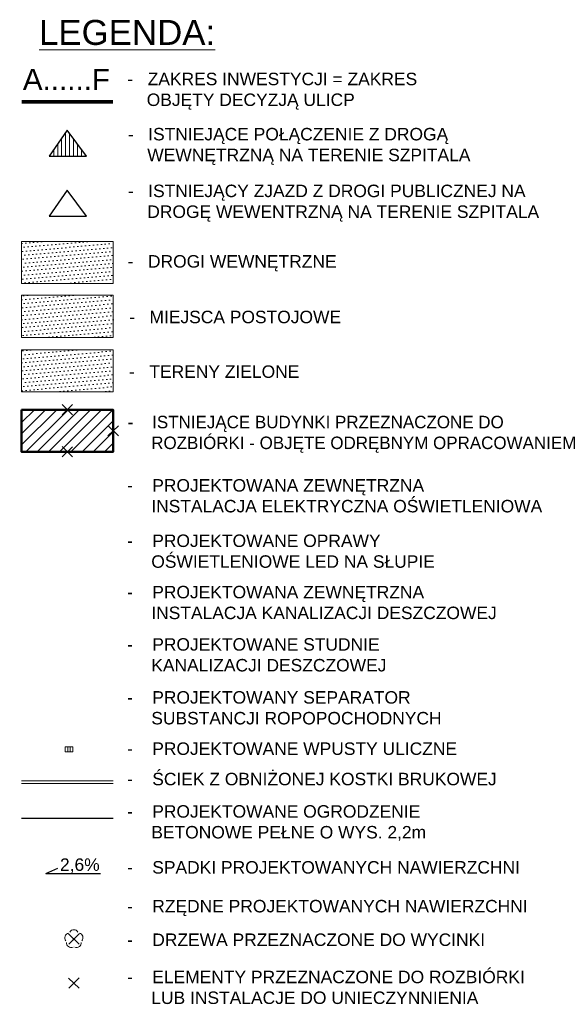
# Model space of a CAD drawing. Header units: metres. Extents: x 6555783 to 6555956, y 5574102 to 5574197.
# Tile 6 of 6: x 6555913 to 6555956, y 5574118 to 5574197. Entities that reach past the tile are written whole.
import ezdxf

# ---------------------------------------------------------------- set-up
doc = ezdxf.new("R2010")
doc.units = ezdxf.units.M
doc.linetypes.add('HIDDEN', pattern=[9.525, 6.35, -3.175])
for name, color, linetype, lineweight in [('-- wymiary', 250, 'Continuous', 18), ('__likwidacje', 1, 'Continuous', 30), ('__MGB_JT_odległości', 6, 'Continuous', 90), ('__ogrodzenie', 7, 'FENCELINE1', 30), ('__opisy', 7, 'Continuous', 0), ('__spadki', 7, 'Continuous', 30), ('__szraf kostka', 251, 'Continuous', 5), ('__szraf zieleń', 3, 'Continuous', 20), ('__wpusty', 5, 'Continuous', 5), ('__ściek', 5, 'Continuous', 5), ('OBOP', 7, 'Continuous', 13), ('OPISY_KAMA', 7, 'Continuous', 0)]:
    doc.layers.add(name, color=color, linetype=linetype, lineweight=lineweight)
doc.layers.add('312-budynek ewidencyjny', color=251, linetype='Continuous')
doc.layers.add('__zakres inw.', color=7, linetype='Continuous', lineweight=0, true_color=0xf62c8b)
doc.layers.get('__MGB_JT_odległości').off()
doc.styles.add('PIOTR', font='romans.shx', dxfattribs={"width": 0.7})
doc.styles.get("Standard").update_dxf_attribs({"font": 'arial.ttf'})
doc.linetypes.add('FENCELINE1', pattern='A,6.35,-2.54,[133,ltypeshp.shx,S=2.54,R=0,X=-2.54,Y=0],-2.54,25.4', length=36.83)

# ---------------------------------------------------------------- blocks, each defined once
blk = doc.blocks.new('wjazd')
at = {"layer": 'OPISY_KAMA', "lineweight": 5, "ltscale": 4}
h = blk.add_hatch(dxfattribs=at)
h.set_pattern_fill('LINE', color=6, scale=0.1, angle=90)
h.set_pattern_definition([(90, (-6554059.89814, -5572993.2684), (-0.3175, 2e-17), [])])
h.paths.add_polyline_path([(1656.293, 1286.896), (1654.732, 1288.999), (1653.303, 1286.896)])
at = {"layer": 'OPISY_KAMA', "color": 6, "lineweight": 30, "ltscale": 4}
for p, q in [((1654.732, 1288.999), (1653.303, 1286.896)), ((1656.293, 1286.896), (1654.732, 1288.999)), ((1653.303, 1286.896), (1656.293, 1286.896))]:
    blk.add_line(p, q, dxfattribs=at)
blk = doc.blocks.new('wpust')
at = {"layer": '__wpusty'}
for p, q in [((6549616.479, 5571710.122), (6549616.116, 5571709.953)), ((6549616.564, 5571709.941), (6549616.201, 5571709.772))]:
    blk.add_line(p, q, dxfattribs=at)
blk.add_lwpolyline([(6549616.286, 5571709.59), (6549616.032, 5571710.134), (6549616.394, 5571710.303), (6549616.648, 5571709.76)], close=True, dxfattribs=at)
blk = doc.blocks.new('OBOP02_01')
at = {"layer": 'OBOP', "color": 0, "lineweight": 18}
blk.add_circle((0, 0), 0.1, dxfattribs=at)
for centre, start, end in [((-0.71, 0.23), 102.1471, 221.8529), ((0, 0.75), 30.1471, 149.8529), ((0.71, 0.23), 318.1471, 77.8529), ((-0.44, -0.61), 174.1471, 293.8529), ((0.44, -0.61), 246.1471, 5.8529)]:
    blk.add_arc(centre, 0.75, start, end, dxfattribs=at)

msp = doc.modelspace()

# ---------------------------------------------------------------- hatches: boundary and pattern name
at = {"layer": '-- wymiary'}
h = msp.add_hatch(dxfattribs=at)
h.set_pattern_fill('ANSI31', color=1, scale=0.2)
h.set_pattern_definition([(45, (202.6953, -116.49303), (-0.449012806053, 0.449012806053), [])])
h.paths.add_polyline_path([(6555912.887, 5574162.517), (6555916.557, 5574162.517), (6555920.228, 5574162.517), (6555920.228, 5574164.204), (6555920.228, 5574165.882), (6555916.557, 5574165.892), (6555912.887, 5574165.882), (6555912.887, 5574164.204)])
at = {"layer": '__szraf kostka', "lineweight": 20}
h = msp.add_hatch(dxfattribs=at)
h.set_pattern_fill('DOTS', color=256, scale=0.2, angle=4.92804)
h.set_pattern_definition([(4.92804, (6556078.46502, 5574206.8733), (0.1308885, 0.32996366), [0, -0.3175])])
h.paths.add_polyline_path([(6555912.887, 5574176.007), (6555920.228, 5574176.007), (6555920.228, 5574179.383), (6555912.887, 5574179.383)])
at = {"layer": '__szraf kostka', "lineweight": 20, "true_color": 0xff8080}
h = msp.add_hatch(dxfattribs=at)
h.set_pattern_fill('DOTS', color=11, scale=0.2, angle=4.928)
h.set_pattern_definition([(4.928, (6556078.46502, 5574215.4253), (0.1308887, 0.3299636), [0, -0.3175])])
h.paths.add_polyline_path([(6555912.887, 5574171.692), (6555920.228, 5574171.692), (6555920.228, 5574175.068), (6555912.887, 5574175.068)])
at = {"layer": '__szraf zieleń', "lineweight": 20}
h = msp.add_hatch(dxfattribs=at)
h.set_pattern_fill('DOTS', color=256, scale=0.2, angle=4.92804)
h.set_pattern_definition([(4.92804, (6556078.46502, 5574206.54193), (0.1308885, 0.32996366), [0, -0.3175])])
h.paths.add_polyline_path([(6555912.887, 5574167.31), (6555920.228, 5574167.31), (6555920.228, 5574170.686), (6555912.887, 5574170.686)])

# ---------------------------------------------------------------- linework, layer by layer
at = {"layer": '-- wymiary', "color": 1, "linetype": 'ByBlock', "lineweight": 18}
for p, q in [((6555916.982, 5574165.476), (6555916.133, 5574166.309)), ((6555916.135, 5574165.489), (6555916.979, 5574166.296)), ((6555920.653, 5574163.788), (6555919.803, 5574164.621)), ((6555919.806, 5574163.801), (6555920.65, 5574164.608)), ((6555916.982, 5574162.1), (6555916.133, 5574162.933)), ((6555916.135, 5574162.113), (6555916.979, 5574162.92))]:
    msp.add_line(p, q, dxfattribs=at)
at = {"layer": '312-budynek ewidencyjny', "linetype": 'Continuous', "lineweight": 50, "flags": 128}
msp.add_lwpolyline([(6555912.887, 5574165.882), (6555920.228, 5574165.882), (6555920.228, 5574162.506), (6555912.887, 5574162.506)], close=True, dxfattribs=at)
at = {"layer": '__likwidacje', "color": 1}
for p, q in [((6555917.52, 5574123.042, 257.441), (6555916.651, 5574123.853, 257.441)), ((6555916.673, 5574123.033, 257.441), (6555917.498, 5574123.861, 257.441)), ((6555917.52, 5574119.504, 257.441), (6555916.651, 5574120.316, 257.441)), ((6555916.673, 5574119.496, 257.441), (6555917.498, 5574120.324, 257.441))]:
    msp.add_line(p, q, dxfattribs=at)
at = {"layer": '__ogrodzenie', "ltscale": 0.07}
msp.add_lwpolyline([(6555912.887, 5574133.136), (6555920.228, 5574133.136)], dxfattribs=at)
at = {"layer": '__opisy', "lineweight": 15, "ltscale": 10}
for points in [[(6555912.887, 5574179.383), (6555920.228, 5574179.383), (6555920.228, 5574176.007), (6555912.887, 5574176.007)], [(6555912.887, 5574175.068), (6555920.228, 5574175.068), (6555920.228, 5574171.692), (6555912.887, 5574171.692)]]:
    msp.add_lwpolyline(points, close=True, dxfattribs=at)
at = {"layer": '__spadki'}
msp.add_line((6555914.838, 5574128.712), (6555915.791, 5574129.126), dxfattribs=at)
msp.add_lwpolyline([(6555914.838, 5574128.712), (6555919.219, 5574128.712)], dxfattribs=at)
at = {"layer": '__szraf zieleń'}
msp.add_lwpolyline([(6555912.887, 5574170.686), (6555920.228, 5574170.686), (6555920.228, 5574167.31), (6555912.887, 5574167.31)], close=True, dxfattribs=at)
at = {"layer": '__szraf zieleń', "flags": 128}
msp.add_lwpolyline([(6555912.887, 5574170.686), (6555920.228, 5574170.686), (6555920.228, 5574167.31), (6555912.887, 5574167.31)], close=True, dxfattribs=at)
at = {"layer": '__zakres inw.', "linetype": 'HIDDEN', "ltscale": 0.3, "const_width": 0.3}
msp.add_lwpolyline([(6555912.887, 5574190.578), (6555920.228, 5574190.578)], dxfattribs=at)
at = {"layer": '__ściek'}
for p, q in [((6555912.887, 5574136.122), (6555920.228, 5574136.122)), ((6555912.887, 5574135.922), (6555920.228, 5574135.922))]:
    msp.add_line(p, q, dxfattribs=at)
at = {"layer": 'OPISY_KAMA', "color": 6, "lineweight": 30, "ltscale": 4}
for p, q in [((6555916.532, 5574183.504), (6555915.103, 5574181.4)), ((6555918.093, 5574181.4), (6555916.532, 5574183.504)), ((6555915.103, 5574181.4), (6555918.093, 5574181.4))]:
    msp.add_line(p, q, dxfattribs=at)

# ---------------------------------------------------------------- block references
at = {"layer": '__MGB_JT_odległości'}
msp.add_blockref('wjazd', (6554261.8, 5572899.309), dxfattribs=at)
at = {"layer": '__wpusty', "rotation": 244.9464372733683}
msp.add_blockref('wpust', (4281971.551, 13866942.73), dxfattribs=at)
at = {"layer": 'OBOP', "color": 96, "lineweight": 18, "true_color": 0x008000, "xscale": 0.5, "yscale": 0.5, "zscale": 0.5}
msp.add_blockref('OBOP02_01', (6555917.085, 5574123.447, 257.441), dxfattribs=at)

# ---------------------------------------------------------------- texts
at = {"layer": '__opisy', "color": 0, "lineweight": 15, "ltscale": 10, "attachment_point": 4, "style": 'PIOTR'}
for s, insert, char_height, width in [('{\\L\\W1;\\fArial|b0|i0|c0|p34;LEGENDA:}', (6555914.287, 5574196.125), 2, 14.1296), ('{\\W1;\\fArial|b0|i0|c238|p34;-   \\C256;ZAKRES INWESTYCJI = ZAKRES   \\P    OBJĘTY DECYZJĄ ULICP}', (6555921.373, 5574191.423), 1, 23.46508), ('{\\W1;\\fArial|b0|i0|c238|p34;-   DROGI WEWNĘTRZNE}', (6555921.396, 5574177.632), 1, 19.33561), ('{\\W1;\\fArial|b0|i0|c238|p34;-   MIEJSCA POSTOJOWE}', (6555921.518, 5574173.318), 1, 30.20303), ('{\\W1;\\fArial|b0|i0|c238|p34;-   TERENY ZIELONE}', (6555921.507, 5574168.936), 1, 14.60323), ('{\\W1;\\fArial|b0|i0|c238|p34;-    ISTNIEJĄCE BUDYNKI PRZEZNACZONE DO \\P     ROZBIÓRKI - OBJĘTE ODRĘBNYM OPRACOWANIEM}', (6555921.396, 5574163.915), 1, 37.69436), ('\\A1;{\\W1;\\fArial|b0|i0|c238|p34;-   \\C256; PROJEKTOWANA\\C0; ZEWNĘTRZNA \\P     INSTALACJA ELEKTRYCZNA OŚWIETLENIOWA}', (6555921.352, 5574158.983), 1, 34.10533), ('\\A1;{\\W1;\\fArial|b0|i0|c238|p34;-   \\C256; PROJEKTOWANE OPRAWY \\P     OŚWIETLENIOWE LED NA SŁUPIE }', (6555921.352, 5574154.541), 1, 25.60865), ('\\A1;{\\W1;\\fArial|b0|i0|c238|p34;-   \\C256; PROJEKTOWANA\\C0; ZEWNĘTRZNA \\P     INSTALACJA KANALIZACJI DESZCZOWEJ}', (6555921.352, 5574150.425), 1, 32.09513), ('\\A1;{\\W1;\\fArial|b0|i0|c238|p34;-   \\C256; PROJEKTOWANE\\C0; STUDNIE \\P     KANALIZACJI DESZCZOWEJ}', (6555921.352, 5574146.229), 1, 20.72056), ('\\A1;{\\W1;\\fArial|b0|i0|c238|p34;-   \\C256; PROJEKTOWANY\\C0; SEPARATOR\\P     SUBSTANCJI ROPOPOCHODNYCH}', (6555921.352, 5574141.982), 1, 25.89514), ('\\A1;{\\W1;\\fArial|b0|i0|c238|p34;-   \\C256; PROJEKTOWANE\\C0; OGRODZENIE \\P     BETONOWE PEŁNE O WYS. 2,2m}', (6555921.352, 5574132.753), 1, 24.13045), ('\\A1;{\\W1;\\fArial|b0|i0|c238|p34;-   \\C256; SPADKI PROJEKTOWANYCH NAWIERZCHNI}', (6555921.352, 5574129.189), 1, 33.03697), ('\\A1;{\\W1;\\fArial|b0|i0|c238|p34;-   \\C256; DRZEWA PRZEZNACZONE DO WYCINKI}', (6555921.352, 5574123.386), 1, 29.4145), ('\\A1;{\\W1;\\fArial|b0|i0|c238|p34;-   \\C256; ELEMENTY PRZEZNACZONE DO ROZBIÓRKI \\P     LUB INSTALACJE DO UNIECZYNNIENIA}', (6555921.352, 5574119.566), 1, 32.58416)]:
    msp.add_mtext(s, dxfattribs=dict(at, insert=insert, char_height=char_height, width=width))
at = {"layer": '__opisy', "lineweight": 15, "ltscale": 10, "char_height": 1, "attachment_point": 4, "style": 'PIOTR'}
for s, insert, width in [('{\\W1;\\fArial|b0|i0|c238|p34;-   ISTNIEJĄCE POŁĄCZENIE Z DROGĄ \\P    WEWNĘTRZNĄ NA TERENIE SZPITALA}', (6555921.416, 5574186.998), 28.31158), ('{\\W1;\\fArial|b0|i0|c238|p34;-   ISTNIEJĄCY ZJAZD Z DROGI PUBLICZNEJ NA  \\P    DROGĘ WEWENTRZNĄ NA TERENIE SZPITALA}', (6555921.416, 5574182.449), 33.97169)]:
    msp.add_mtext(s, dxfattribs=dict(at, insert=insert, width=width))
at = {"layer": '__opisy', "color": 0, "lineweight": 15, "ltscale": 10, "char_height": 1, "attachment_point": 4, "style": 'PIOTR'}
for s, insert in [('\\A1;{\\W1;\\fArial|b0|i0|c238|p34;-   \\C256; PROJEKTOWANE\\C0; WPUSTY ULICZNE}', (6555921.352, 5574138.704)), ('\\A1;{\\W1;\\fArial|b0|i0|c238|p34;-   \\C256; ŚCIEK Z OBNIŻONEJ KOSTKI BRUKOWEJ}', (6555921.352, 5574136.27)), ('\\A1;{\\W1;\\fArial|b0|i0|c238|p34;-   \\C256; RZĘDNE PROJEKTOWANYCH NAWIERZCHNI}', (6555921.352, 5574125.933))]:
    msp.add_mtext(s, dxfattribs=dict(at, insert=insert))
at = {"layer": '__spadki', "insert": (6555915.969, 5574129.914), "char_height": 1, "width": 2.0191, "attachment_point": 1, "rotation": 360}
msp.add_mtext('2,6%', dxfattribs=at)
at = {"layer": '__zakres inw.', "ltscale": 8, "insert": (6555912.988, 5574193.219), "char_height": 1.7, "width": 7.57804, "attachment_point": 1}
msp.add_mtext('A......F', dxfattribs=at)

doc.saveas('drawing.dxf')
